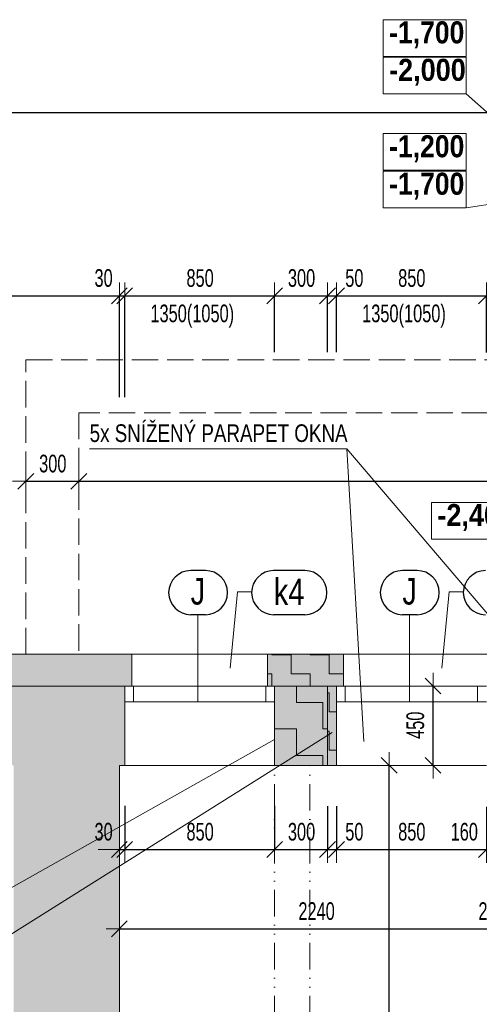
# Model space of a CAD drawing. Header units: millimetres. Extents: x -97971 to 48677, y -63570 to -5533.
# Tile 53 of 65: x -2618 to -13, y -48962 to -43378. Entities that reach past the tile are written whole.
import ezdxf

# ---------------------------------------------------------------- set-up
doc = ezdxf.new("R2010")
doc.units = ezdxf.units.MM
doc.header["$PDMODE"] = 65
doc.linetypes.add('Carkovana 2x_1', pattern=[200, 150, -50])
doc.linetypes.add('JIS_09_15', pattern=[300, 150, -50, 0, -50, 0, -50])
for name, color, linetype, lineweight in [('XR$1$1.PP - NÁVRH_1', 7, 'Continuous', 25), ('XR$2$KOTY_1', 7, 'Continuous', 25), ('XR$4$VÝPLNĚ_1', 7, 'Continuous', 25), ('XR$7$FILING ___1', 7, 'Continuous', 25), ('XR$9$KCE NAD_1', 7, 'Continuous', 25)]:
    doc.layers.add(name, color=color, linetype=linetype, lineweight=lineweight)
doc.styles.add('ARIAL', font='ARIAL.TTF')
doc.styles.add('ARIALNARROW', font='ARIALN.TTF')
doc.dimstyles.new('DIMSTYLE_3', dxfattribs={"dimtxt": 100, "dimasz": 150, "dimexe": 0, "dimexo": 0, "dimgap": 50, "dimtad": 2, "dimdec": 0, "dimrnd": 5, "dimzin": 12, "dimdsep": 46, "dimtxsty": 'ARIALNARROW', "dimblk1": 'ALL_ML_STRICH', "dimblk2": 'ALL_ML_STRICH', "dimsah": 1, "dimcen": 0, "dimclrd": 6, "dimclre": 6, "dimclrt": 6, "dimadec": 0, "dimazin": 0, "dimtfac": 1, "dimtdec": 0, "dimtix": 1, "dimtmove": 2, "dimatfit": 3, "dimfxl": 0, "dimtzin": 0, "dimlwd": 0, "dimlwe": 13, "dimarcsym": 0})
doc.dimstyles.new('DIMSTYLE_5', dxfattribs={"dimtxt": 100, "dimasz": 150, "dimexe": 0, "dimexo": 0, "dimgap": 50, "dimtad": 2, "dimdec": 0, "dimrnd": 5, "dimzin": 12, "dimdsep": 46, "dimtxsty": 'ARIALNARROW', "dimblk1": 'ALL_ML_STRICH', "dimblk2": 'ALL_ML_STRICH', "dimsah": 1, "dimcen": 0, "dimclrd": 6, "dimclre": 6, "dimclrt": 6, "dimadec": 0, "dimazin": 0, "dimtfac": 1, "dimtdec": 0, "dimtix": 1, "dimtmove": 2, "dimatfit": 3, "dimfxl": 0, "dimtvp": 1.2, "dimtzin": 0, "dimlwd": 0, "dimlwe": 13, "dimarcsym": 0})
pattern_1 = [(0, (216, 216), (108, 108), [108, -108]), (90, (216, 216), (-108, 108), [108, -108])]

# ---------------------------------------------------------------- blocks, each defined once
blk = doc.blocks.new('ALL_ML_STRICH')
at = {"color": 0, "linetype": 'ByBlock', "lineweight": -2}
for p, q in [((0, -0.5), (0, 0.5)), ((-1, 0), (0.5, 0)), ((-0.3, -0.3), (0.3, 0.3))]:
    blk.add_line(p, q, dxfattribs=at)
blk = doc.blocks.new('*D10')
at = {"layer": 'DEFPOINTS', "color": 6, "linetype": 'Continuous', "lineweight": 13}
for p in [(-872.8, -47156.7), (-872.8, -47606.7), (-275.2, -47606.7)]:
    blk.add_point(p, dxfattribs=at)
at = {"layer": 'XR$1$1.PP - NÁVRH_1', "color": 6, "linetype": 'Continuous', "lineweight": -2}
for p, q in [((-275.2, -47156.7), (-275.2, -47156.7)), ((-275.2, -47606.7), (-275.2, -47156.7)), ((-275.2, -47606.7), (-275.2, -47606.7))]:
    blk.add_line(p, q, dxfattribs=at)
at = {"layer": 'XR$1$1.PP - NÁVRH_1', "color": 6, "linetype": 'Continuous', "lineweight": 13, "xscale": 150, "yscale": 150, "zscale": 150}
for p, rotation in [((-275.2, -47156.7), 90), ((-275.2, -47606.7), 270)]:
    blk.add_blockref('ALL_ML_STRICH', p, dxfattribs=dict(at, rotation=rotation))
at = {"layer": 'XR$1$1.PP - NÁVRH_1', "color": 6, "linetype": 'Continuous', "lineweight": 13, "insert": (-375.2, -47379.1), "char_height": 100, "width": 243.429, "attachment_point": 5, "rotation": 90, "style": 'ARIALNARROW'}
blk.add_mtext('\\W0.81;\\A1;{450}', dxfattribs=at)
blk = doc.blocks.new('*D29')
at = {"layer": 'DEFPOINTS', "color": 6, "linetype": 'Continuous', "lineweight": 13}
for p in [(-11327.8, -43904.5), (-11327.8, -45291.7), (16997.2, -45291.7)]:
    blk.add_point(p, dxfattribs=at)
at = {"layer": 'XR$2$KOTY_1', "color": 6, "linetype": 'Continuous', "lineweight": -2}
for p, q in [((-11327.8, -44577.4), (-11327.8, -43904.5)), ((-11327.8, -43904.5), (16997.2, -43904.5)), ((16997.2, -44644.9), (16997.2, -43904.5))]:
    blk.add_line(p, q, dxfattribs=at)
at = {"layer": 'XR$2$KOTY_1', "color": 6, "linetype": 'Continuous', "lineweight": 13, "xscale": 150, "yscale": 150, "zscale": 150, "rotation": 180}
blk.add_blockref('ALL_ML_STRICH', (-11327.8, -43904.5), dxfattribs=at)
at = {"layer": 'XR$2$KOTY_1', "color": 6, "linetype": 'Continuous', "lineweight": 13, "xscale": 150, "yscale": 150, "zscale": 150}
blk.add_blockref('ALL_ML_STRICH', (16997.2, -43904.5), dxfattribs=at)
at = {"layer": 'XR$2$KOTY_1', "color": 6, "linetype": 'Continuous', "lineweight": 13, "insert": (2830, -43804.5), "char_height": 100, "width": 405.714, "attachment_point": 5, "style": 'ARIALNARROW'}
blk.add_mtext('\\W0.81;\\A1;{28325}', dxfattribs=at)
blk = doc.blocks.new('*D113')
at = {"layer": 'DEFPOINTS', "color": 6, "linetype": 'Continuous', "lineweight": 13}
for p in [(-2052.8, -47606.7), (184.7, -47606.7), (-2052.8, -48533.5)]:
    blk.add_point(p, dxfattribs=at)
at = {"layer": 'XR$2$KOTY_1', "color": 6, "linetype": 'Continuous', "lineweight": -2}
for p, q in [((-2052.8, -48533.5), (-2052.8, -48533.5)), ((-2052.8, -48533.5), (184.7, -48533.5)), ((184.7, -48533.5), (184.7, -48533.5))]:
    blk.add_line(p, q, dxfattribs=at)
at = {"layer": 'XR$2$KOTY_1', "color": 6, "linetype": 'Continuous', "lineweight": 13, "xscale": 150, "yscale": 150, "zscale": 150, "rotation": 180}
blk.add_blockref('ALL_ML_STRICH', (-2052.8, -48533.5), dxfattribs=at)
at = {"layer": 'XR$2$KOTY_1', "color": 6, "linetype": 'Continuous', "lineweight": 13, "xscale": 150, "yscale": 150, "zscale": 150}
blk.add_blockref('ALL_ML_STRICH', (184.7, -48533.5), dxfattribs=at)
at = {"layer": 'XR$2$KOTY_1', "color": 6, "linetype": 'Continuous', "lineweight": 13, "insert": (-935.2, -48433.5), "char_height": 100, "width": 324.571, "attachment_point": 5, "style": 'ARIALNARROW'}
blk.add_mtext('\\W0.81;\\A1;{2240}', dxfattribs=at)
blk = doc.blocks.new('*D114')
at = {"layer": 'DEFPOINTS', "color": 6, "linetype": 'Continuous', "lineweight": 13}
for p in [(184.7, -47606.7), (389.7, -47606.7), (184.7, -48533.5)]:
    blk.add_point(p, dxfattribs=at)
at = {"layer": 'XR$2$KOTY_1', "color": 6, "linetype": 'Continuous', "lineweight": -2}
for p, q in [((184.7, -48533.5), (184.7, -48533.5)), ((184.7, -48533.5), (389.7, -48533.5)), ((389.7, -48533.5), (389.7, -48533.5))]:
    blk.add_line(p, q, dxfattribs=at)
at = {"layer": 'XR$2$KOTY_1', "color": 6, "linetype": 'Continuous', "lineweight": 13, "xscale": 150, "yscale": 150, "zscale": 150, "rotation": 180}
blk.add_blockref('ALL_ML_STRICH', (184.7, -48533.5), dxfattribs=at)
at = {"layer": 'XR$2$KOTY_1', "color": 6, "linetype": 'Continuous', "lineweight": 13, "xscale": 150, "yscale": 150, "zscale": 150}
blk.add_blockref('ALL_ML_STRICH', (389.7, -48533.5), dxfattribs=at)
at = {"layer": 'XR$2$KOTY_1', "color": 6, "linetype": 'Continuous', "lineweight": 13, "insert": (59.5, -48433.5), "char_height": 100, "width": 243.429, "attachment_point": 5, "style": 'ARIALNARROW'}
blk.add_mtext('\\W0.81;\\A1;{205}', dxfattribs=at)
blk = doc.blocks.new('*D138')
at = {"layer": 'DEFPOINTS', "color": 6, "linetype": 'Continuous', "lineweight": 13}
for p in [(-2582.8, -45306.7), (-2282.8, -45606.7), (-2582.8, -45995.7)]:
    blk.add_point(p, dxfattribs=at)
at = {"layer": 'XR$2$KOTY_1', "color": 6, "linetype": 'Continuous', "lineweight": -2}
for p, q in [((-2582.8, -45995.7), (-2582.8, -45995.7)), ((-2582.8, -45995.7), (-2282.8, -45995.7)), ((-2282.8, -45995.7), (-2282.8, -45995.7))]:
    blk.add_line(p, q, dxfattribs=at)
at = {"layer": 'XR$2$KOTY_1', "color": 6, "linetype": 'Continuous', "lineweight": 13, "xscale": 150, "yscale": 150, "zscale": 150, "rotation": 180}
blk.add_blockref('ALL_ML_STRICH', (-2582.8, -45995.7), dxfattribs=at)
at = {"layer": 'XR$2$KOTY_1', "color": 6, "linetype": 'Continuous', "lineweight": 13, "xscale": 150, "yscale": 150, "zscale": 150}
blk.add_blockref('ALL_ML_STRICH', (-2282.8, -45995.7), dxfattribs=at)
at = {"layer": 'XR$2$KOTY_1', "color": 6, "linetype": 'Continuous', "lineweight": 13, "insert": (-2430.3, -45895.7), "char_height": 100, "width": 243.429, "attachment_point": 5, "style": 'ARIALNARROW'}
blk.add_mtext('\\W0.81;\\A1;{300}', dxfattribs=at)
blk = doc.blocks.new('*D139')
at = {"layer": 'DEFPOINTS', "color": 6, "linetype": 'Continuous', "lineweight": 13}
for p in [(-2282.8, -45606.7), (5637.2, -45606.7), (-2282.8, -45995.7)]:
    blk.add_point(p, dxfattribs=at)
at = {"layer": 'XR$2$KOTY_1', "color": 6, "linetype": 'Continuous', "lineweight": -2}
for p, q in [((-2282.8, -45995.7), (-2282.8, -45995.7)), ((-2282.8, -45995.7), (5637.2, -45995.7)), ((5637.2, -45995.7), (5637.2, -45995.7))]:
    blk.add_line(p, q, dxfattribs=at)
at = {"layer": 'XR$2$KOTY_1', "color": 6, "linetype": 'Continuous', "lineweight": 13, "xscale": 150, "yscale": 150, "zscale": 150, "rotation": 180}
blk.add_blockref('ALL_ML_STRICH', (-2282.8, -45995.7), dxfattribs=at)
at = {"layer": 'XR$2$KOTY_1', "color": 6, "linetype": 'Continuous', "lineweight": 13, "xscale": 150, "yscale": 150, "zscale": 150}
blk.add_blockref('ALL_ML_STRICH', (5637.2, -45995.7), dxfattribs=at)
at = {"layer": 'XR$2$KOTY_1', "color": 6, "linetype": 'Continuous', "lineweight": 13, "insert": (1676.1, -45895.7), "char_height": 100, "width": 324.571, "attachment_point": 5, "style": 'ARIALNARROW'}
blk.add_mtext('\\W0.81;\\A1;{7920}', dxfattribs=at)
blk = doc.blocks.new('*D159')
at = {"layer": 'DEFPOINTS', "color": 6, "linetype": 'Continuous', "lineweight": 13}
for p in [(-872.8, -47606.7), (-1357.8, -52966.7), (-523.9, -52966.7)]:
    blk.add_point(p, dxfattribs=at)
at = {"layer": 'XR$2$KOTY_1', "color": 6, "linetype": 'Continuous', "lineweight": -2}
for p, q in [((-523.9, -47606.7), (-523.9, -47606.7)), ((-523.9, -52966.7), (-523.9, -47606.7)), ((-865.8, -52966.7), (-523.9, -52966.7))]:
    blk.add_line(p, q, dxfattribs=at)
at = {"layer": 'XR$2$KOTY_1', "color": 6, "linetype": 'Continuous', "lineweight": 13, "xscale": 150, "yscale": 150, "zscale": 150}
for p, rotation in [((-523.9, -47606.7), 90), ((-523.9, -52966.7), 270)]:
    blk.add_blockref('ALL_ML_STRICH', p, dxfattribs=dict(at, rotation=rotation))
at = {"layer": 'XR$2$KOTY_1', "color": 6, "linetype": 'Continuous', "lineweight": 13, "insert": (-623.9, -50287.7), "char_height": 100, "width": 324.571, "attachment_point": 5, "rotation": 90, "style": 'ARIALNARROW'}
blk.add_mtext('\\W0.81;\\A1;{5360}', dxfattribs=at)
blk = doc.blocks.new('*D160')
at = {"layer": 'DEFPOINTS', "color": 6, "linetype": 'Continuous', "lineweight": 13}
for p in [(-2052.8, -47606.7), (-2022.8, -47606.7), (-2052.8, -48083.5)]:
    blk.add_point(p, dxfattribs=at)
at = {"layer": 'XR$2$KOTY_1', "color": 6, "linetype": 'Continuous', "lineweight": -2}
for p, q in [((-2022.8, -47836.7), (-2022.8, -48083.5)), ((-2052.8, -48083.5), (-2052.8, -48083.5)), ((-2052.8, -48083.5), (-2022.8, -48083.5))]:
    blk.add_line(p, q, dxfattribs=at)
at = {"layer": 'XR$2$KOTY_1', "color": 6, "linetype": 'Continuous', "lineweight": 13, "xscale": 150, "yscale": 150, "zscale": 150}
blk.add_blockref('ALL_ML_STRICH', (-2022.8, -48083.5), dxfattribs=at)
at = {"layer": 'XR$2$KOTY_1', "color": 6, "linetype": 'Continuous', "lineweight": 13, "xscale": 150, "yscale": 150, "zscale": 150, "rotation": 180}
blk.add_blockref('ALL_ML_STRICH', (-2052.8, -48083.5), dxfattribs=at)
at = {"layer": 'XR$2$KOTY_1', "color": 6, "linetype": 'Continuous', "lineweight": 13, "insert": (-2142.4, -47983.5), "char_height": 100, "width": 162.286, "attachment_point": 5, "style": 'ARIALNARROW'}
blk.add_mtext('\\W0.81;\\A1;{30}', dxfattribs=at)
blk = doc.blocks.new('*D161')
at = {"layer": 'DEFPOINTS', "color": 6, "linetype": 'Continuous', "lineweight": 13}
for p in [(-2022.8, -47606.7), (-1172.8, -47606.7), (-2022.8, -48083.5)]:
    blk.add_point(p, dxfattribs=at)
at = {"layer": 'XR$2$KOTY_1', "color": 6, "linetype": 'Continuous', "lineweight": -2}
for p, q in [((-2022.8, -47836.7), (-2022.8, -48083.5)), ((-1172.8, -47835.8), (-1172.8, -48083.5)), ((-2022.8, -48083.5), (-1172.8, -48083.5))]:
    blk.add_line(p, q, dxfattribs=at)
at = {"layer": 'XR$2$KOTY_1', "color": 6, "linetype": 'Continuous', "lineweight": 13, "xscale": 150, "yscale": 150, "zscale": 150, "rotation": 180}
blk.add_blockref('ALL_ML_STRICH', (-2022.8, -48083.5), dxfattribs=at)
at = {"layer": 'XR$2$KOTY_1', "color": 6, "linetype": 'Continuous', "lineweight": 13, "xscale": 150, "yscale": 150, "zscale": 150}
blk.add_blockref('ALL_ML_STRICH', (-1172.8, -48083.5), dxfattribs=at)
at = {"layer": 'XR$2$KOTY_1', "color": 6, "linetype": 'Continuous', "lineweight": 13, "insert": (-1595.3, -47983.5), "char_height": 100, "width": 243.429, "attachment_point": 5, "style": 'ARIALNARROW'}
blk.add_mtext('\\W0.81;\\A1;{850}', dxfattribs=at)
blk = doc.blocks.new('*D162')
at = {"layer": 'DEFPOINTS', "color": 6, "linetype": 'Continuous', "lineweight": 13}
for p in [(-1172.8, -47606.7), (-872.8, -47606.7), (-1172.8, -48083.5)]:
    blk.add_point(p, dxfattribs=at)
at = {"layer": 'XR$2$KOTY_1', "color": 6, "linetype": 'Continuous', "lineweight": -2}
for p, q in [((-1172.8, -47835.8), (-1172.8, -48083.5)), ((-872.8, -47837.1), (-872.8, -48083.5)), ((-1172.8, -48083.5), (-872.8, -48083.5))]:
    blk.add_line(p, q, dxfattribs=at)
at = {"layer": 'XR$2$KOTY_1', "color": 6, "linetype": 'Continuous', "lineweight": 13, "xscale": 150, "yscale": 150, "zscale": 150, "rotation": 180}
blk.add_blockref('ALL_ML_STRICH', (-1172.8, -48083.5), dxfattribs=at)
at = {"layer": 'XR$2$KOTY_1', "color": 6, "linetype": 'Continuous', "lineweight": 13, "xscale": 150, "yscale": 150, "zscale": 150}
blk.add_blockref('ALL_ML_STRICH', (-872.8, -48083.5), dxfattribs=at)
at = {"layer": 'XR$2$KOTY_1', "color": 6, "linetype": 'Continuous', "lineweight": 13, "insert": (-1020.3, -47983.5), "char_height": 100, "width": 243.429, "attachment_point": 5, "style": 'ARIALNARROW'}
blk.add_mtext('\\W0.81;\\A1;{300}', dxfattribs=at)
blk = doc.blocks.new('*D163')
at = {"layer": 'DEFPOINTS', "color": 6, "linetype": 'Continuous', "lineweight": 13}
for p in [(-872.8, -47606.7), (-822.8, -47606.7), (-872.8, -48083.5)]:
    blk.add_point(p, dxfattribs=at)
at = {"layer": 'XR$2$KOTY_1', "color": 6, "linetype": 'Continuous', "lineweight": -2}
for p, q in [((-872.8, -47837.1), (-872.8, -48083.5)), ((-822.8, -47837.2), (-822.8, -48083.5)), ((-872.8, -48083.5), (-822.8, -48083.5))]:
    blk.add_line(p, q, dxfattribs=at)
at = {"layer": 'XR$2$KOTY_1', "color": 6, "linetype": 'Continuous', "lineweight": 13, "xscale": 150, "yscale": 150, "zscale": 150}
blk.add_blockref('ALL_ML_STRICH', (-822.8, -48083.5), dxfattribs=at)
at = {"layer": 'XR$2$KOTY_1', "color": 6, "linetype": 'Continuous', "lineweight": 13, "xscale": 150, "yscale": 150, "zscale": 150, "rotation": 180}
blk.add_blockref('ALL_ML_STRICH', (-872.8, -48083.5), dxfattribs=at)
at = {"layer": 'XR$2$KOTY_1', "color": 6, "linetype": 'Continuous', "lineweight": 13, "insert": (-721, -47983.5), "char_height": 100, "width": 162.286, "attachment_point": 5, "style": 'ARIALNARROW'}
blk.add_mtext('\\W0.81;\\A1;{50}', dxfattribs=at)
blk = doc.blocks.new('*D164')
at = {"layer": 'DEFPOINTS', "color": 6, "linetype": 'Continuous', "lineweight": 13}
for p in [(-822.8, -47606.7), (27.2, -47606.7), (-822.8, -48083.5)]:
    blk.add_point(p, dxfattribs=at)
at = {"layer": 'XR$2$KOTY_1', "color": 6, "linetype": 'Continuous', "lineweight": -2}
for p, q in [((-822.8, -47837.2), (-822.8, -48083.5)), ((27.2, -47841), (27.2, -48083.5)), ((-822.8, -48083.5), (27.2, -48083.5))]:
    blk.add_line(p, q, dxfattribs=at)
at = {"layer": 'XR$2$KOTY_1', "color": 6, "linetype": 'Continuous', "lineweight": 13, "xscale": 150, "yscale": 150, "zscale": 150, "rotation": 180}
blk.add_blockref('ALL_ML_STRICH', (-822.8, -48083.5), dxfattribs=at)
at = {"layer": 'XR$2$KOTY_1', "color": 6, "linetype": 'Continuous', "lineweight": 13, "xscale": 150, "yscale": 150, "zscale": 150}
blk.add_blockref('ALL_ML_STRICH', (27.2, -48083.5), dxfattribs=at)
at = {"layer": 'XR$2$KOTY_1', "color": 6, "linetype": 'Continuous', "lineweight": 13, "insert": (-395.3, -47983.5), "char_height": 100, "width": 243.429, "attachment_point": 5, "style": 'ARIALNARROW'}
blk.add_mtext('\\W0.81;\\A1;{850}', dxfattribs=at)
blk = doc.blocks.new('*D165')
at = {"layer": 'DEFPOINTS', "color": 6, "linetype": 'Continuous', "lineweight": 13}
for p in [(27.2, -47606.7), (184.7, -47606.7), (27.2, -48083.5)]:
    blk.add_point(p, dxfattribs=at)
at = {"layer": 'XR$2$KOTY_1', "color": 6, "linetype": 'Continuous', "lineweight": -2}
for p, q in [((27.2, -47841), (27.2, -48083.5)), ((27.2, -48083.5), (184.7, -48083.5)), ((184.7, -48083.5), (184.7, -48083.5))]:
    blk.add_line(p, q, dxfattribs=at)
at = {"layer": 'XR$2$KOTY_1', "color": 6, "linetype": 'Continuous', "lineweight": 13, "xscale": 150, "yscale": 150, "zscale": 150, "rotation": 180}
blk.add_blockref('ALL_ML_STRICH', (27.2, -48083.5), dxfattribs=at)
at = {"layer": 'XR$2$KOTY_1', "color": 6, "linetype": 'Continuous', "lineweight": 13, "xscale": 150, "yscale": 150, "zscale": 150}
blk.add_blockref('ALL_ML_STRICH', (184.7, -48083.5), dxfattribs=at)
at = {"layer": 'XR$2$KOTY_1', "color": 6, "linetype": 'Continuous', "lineweight": 13, "insert": (-98, -47983.5), "char_height": 100, "width": 243.429, "attachment_point": 5, "style": 'ARIALNARROW'}
blk.add_mtext('\\W0.81;\\A1;{160}', dxfattribs=at)
blk = doc.blocks.new('*D187')
at = {"layer": 'DEFPOINTS', "color": 6, "linetype": 'Continuous', "lineweight": 13}
for p in [(-11507.8, -44943.4), (-11507.8, -47156.7), (-2052.8, -47606.7)]:
    blk.add_point(p, dxfattribs=at)
at = {"layer": 'XR$2$KOTY_1', "color": 6, "linetype": 'Continuous', "lineweight": -2}
for p, q in [((-11507.8, -44880.3), (-11507.8, -44943.4)), ((-11507.8, -44943.4), (-2052.8, -44943.4)), ((-2052.8, -45519.2), (-2052.8, -44943.4))]:
    blk.add_line(p, q, dxfattribs=at)
at = {"layer": 'XR$2$KOTY_1', "color": 6, "linetype": 'Continuous', "lineweight": 13, "xscale": 150, "yscale": 150, "zscale": 150, "rotation": 180}
blk.add_blockref('ALL_ML_STRICH', (-11507.8, -44943.4), dxfattribs=at)
at = {"layer": 'XR$2$KOTY_1', "color": 6, "linetype": 'Continuous', "lineweight": 13, "xscale": 150, "yscale": 150, "zscale": 150}
blk.add_blockref('ALL_ML_STRICH', (-2052.8, -44943.4), dxfattribs=at)
at = {"layer": 'XR$2$KOTY_1', "color": 6, "linetype": 'Continuous', "lineweight": 13, "insert": (-6781.4, -44843.4), "char_height": 100, "width": 324.571, "attachment_point": 5, "style": 'ARIALNARROW'}
blk.add_mtext('\\W0.81;\\A1;{9455}', dxfattribs=at)
blk = doc.blocks.new('*D188')
at = {"layer": 'DEFPOINTS', "color": 6, "linetype": 'Continuous', "lineweight": 13}
for p in [(-2052.8, -44943.4), (-2052.8, -47606.7), (-2022.8, -47606.7)]:
    blk.add_point(p, dxfattribs=at)
at = {"layer": 'XR$2$KOTY_1', "color": 6, "linetype": 'Continuous', "lineweight": -2}
for p, q in [((-2052.8, -45519.2), (-2052.8, -44943.4)), ((-2052.8, -44943.4), (-2022.8, -44943.4)), ((-2022.8, -45519.2), (-2022.8, -44943.4))]:
    blk.add_line(p, q, dxfattribs=at)
at = {"layer": 'XR$2$KOTY_1', "color": 6, "linetype": 'Continuous', "lineweight": 13, "xscale": 150, "yscale": 150, "zscale": 150}
blk.add_blockref('ALL_ML_STRICH', (-2022.8, -44943.4), dxfattribs=at)
at = {"layer": 'XR$2$KOTY_1', "color": 6, "linetype": 'Continuous', "lineweight": 13, "xscale": 150, "yscale": 150, "zscale": 150, "rotation": 180}
blk.add_blockref('ALL_ML_STRICH', (-2052.8, -44943.4), dxfattribs=at)
at = {"layer": 'XR$2$KOTY_1', "color": 6, "linetype": 'Continuous', "lineweight": 13, "insert": (-2142.4, -44843.4), "char_height": 100, "width": 162.286, "attachment_point": 5, "style": 'ARIALNARROW'}
blk.add_mtext('\\W0.81;\\A1;{30}', dxfattribs=at)
blk = doc.blocks.new('*D189')
at = {"layer": 'DEFPOINTS', "color": 6, "linetype": 'Continuous', "lineweight": 13}
for p in [(-2022.8, -44943.4), (-2022.8, -47606.7), (-1172.8, -47606.7)]:
    blk.add_point(p, dxfattribs=at)
at = {"layer": 'XR$2$KOTY_1', "color": 6, "linetype": 'Continuous', "lineweight": -2}
for p, q in [((-2022.8, -45519.2), (-2022.8, -44943.4)), ((-2022.8, -44943.4), (-1172.8, -44943.4)), ((-1172.8, -45264.3), (-1172.8, -44943.4))]:
    blk.add_line(p, q, dxfattribs=at)
at = {"layer": 'XR$2$KOTY_1', "color": 6, "linetype": 'Continuous', "lineweight": 13, "xscale": 150, "yscale": 150, "zscale": 150, "rotation": 180}
blk.add_blockref('ALL_ML_STRICH', (-2022.8, -44943.4), dxfattribs=at)
at = {"layer": 'XR$2$KOTY_1', "color": 6, "linetype": 'Continuous', "lineweight": 13, "xscale": 150, "yscale": 150, "zscale": 150}
blk.add_blockref('ALL_ML_STRICH', (-1172.8, -44943.4), dxfattribs=at)
at = {"layer": 'XR$2$KOTY_1', "color": 6, "linetype": 'Continuous', "lineweight": 13, "insert": (-1595.3, -44843.4), "char_height": 100, "width": 243.429, "attachment_point": 5, "style": 'ARIALNARROW'}
blk.add_mtext('\\W0.81;\\A1;{850}', dxfattribs=at)
at = {"layer": 'XR$2$KOTY_1', "color": 6, "linetype": 'Continuous', "lineweight": 13, "insert": (-1877, -44993.4), "char_height": 100, "width": 5, "attachment_point": 1, "line_spacing_factor": 0.60241, "style": 'ARIALNARROW'}
blk.add_mtext('\\W0.81;1350(1050)', dxfattribs=at)
blk = doc.blocks.new('*D190')
at = {"layer": 'DEFPOINTS', "color": 6, "linetype": 'Continuous', "lineweight": 13}
for p in [(-1172.8, -44943.4), (-1172.8, -47606.7), (-872.8, -47606.7)]:
    blk.add_point(p, dxfattribs=at)
at = {"layer": 'XR$2$KOTY_1', "color": 6, "linetype": 'Continuous', "lineweight": -2}
for p, q in [((-1172.8, -45264.3), (-1172.8, -44943.4)), ((-1172.8, -44943.4), (-872.8, -44943.4)), ((-872.8, -45264.3), (-872.8, -44943.4))]:
    blk.add_line(p, q, dxfattribs=at)
at = {"layer": 'XR$2$KOTY_1', "color": 6, "linetype": 'Continuous', "lineweight": 13, "xscale": 150, "yscale": 150, "zscale": 150, "rotation": 180}
blk.add_blockref('ALL_ML_STRICH', (-1172.8, -44943.4), dxfattribs=at)
at = {"layer": 'XR$2$KOTY_1', "color": 6, "linetype": 'Continuous', "lineweight": 13, "xscale": 150, "yscale": 150, "zscale": 150}
blk.add_blockref('ALL_ML_STRICH', (-872.8, -44943.4), dxfattribs=at)
at = {"layer": 'XR$2$KOTY_1', "color": 6, "linetype": 'Continuous', "lineweight": 13, "insert": (-1020.3, -44843.4), "char_height": 100, "width": 243.429, "attachment_point": 5, "style": 'ARIALNARROW'}
blk.add_mtext('\\W0.81;\\A1;{300}', dxfattribs=at)
blk = doc.blocks.new('*D191')
at = {"layer": 'DEFPOINTS', "color": 6, "linetype": 'Continuous', "lineweight": 13}
for p in [(-872.8, -44943.4), (-872.8, -47606.7), (-822.8, -47606.7)]:
    blk.add_point(p, dxfattribs=at)
at = {"layer": 'XR$2$KOTY_1', "color": 6, "linetype": 'Continuous', "lineweight": -2}
for p, q in [((-872.8, -45264.3), (-872.8, -44943.4)), ((-872.8, -44943.4), (-822.8, -44943.4)), ((-822.8, -45264.3), (-822.8, -44943.4))]:
    blk.add_line(p, q, dxfattribs=at)
at = {"layer": 'XR$2$KOTY_1', "color": 6, "linetype": 'Continuous', "lineweight": 13, "xscale": 150, "yscale": 150, "zscale": 150}
blk.add_blockref('ALL_ML_STRICH', (-822.8, -44943.4), dxfattribs=at)
at = {"layer": 'XR$2$KOTY_1', "color": 6, "linetype": 'Continuous', "lineweight": 13, "xscale": 150, "yscale": 150, "zscale": 150, "rotation": 180}
blk.add_blockref('ALL_ML_STRICH', (-872.8, -44943.4), dxfattribs=at)
at = {"layer": 'XR$2$KOTY_1', "color": 6, "linetype": 'Continuous', "lineweight": 13, "insert": (-721, -44843.4), "char_height": 100, "width": 162.286, "attachment_point": 5, "style": 'ARIALNARROW'}
blk.add_mtext('\\W0.81;\\A1;{50}', dxfattribs=at)
blk = doc.blocks.new('*D192')
at = {"layer": 'DEFPOINTS', "color": 6, "linetype": 'Continuous', "lineweight": 13}
for p in [(-822.8, -44943.4), (-822.8, -47606.7), (27.2, -47606.7)]:
    blk.add_point(p, dxfattribs=at)
at = {"layer": 'XR$2$KOTY_1', "color": 6, "linetype": 'Continuous', "lineweight": -2}
for p, q in [((-822.8, -45264.3), (-822.8, -44943.4)), ((-822.8, -44943.4), (27.2, -44943.4)), ((27.2, -45264.4), (27.2, -44943.4))]:
    blk.add_line(p, q, dxfattribs=at)
at = {"layer": 'XR$2$KOTY_1', "color": 6, "linetype": 'Continuous', "lineweight": 13, "xscale": 150, "yscale": 150, "zscale": 150, "rotation": 180}
blk.add_blockref('ALL_ML_STRICH', (-822.8, -44943.4), dxfattribs=at)
at = {"layer": 'XR$2$KOTY_1', "color": 6, "linetype": 'Continuous', "lineweight": 13, "xscale": 150, "yscale": 150, "zscale": 150}
blk.add_blockref('ALL_ML_STRICH', (27.2, -44943.4), dxfattribs=at)
at = {"layer": 'XR$2$KOTY_1', "color": 6, "linetype": 'Continuous', "lineweight": 13, "insert": (-395.3, -44843.4), "char_height": 100, "width": 243.429, "attachment_point": 5, "style": 'ARIALNARROW'}
blk.add_mtext('\\W0.81;\\A1;{850}', dxfattribs=at)
at = {"layer": 'XR$2$KOTY_1', "color": 6, "linetype": 'Continuous', "lineweight": 13, "insert": (-677, -44993.4), "char_height": 100, "width": 5, "attachment_point": 1, "line_spacing_factor": 0.60241, "style": 'ARIALNARROW'}
blk.add_mtext('\\W0.81;1350(1050)', dxfattribs=at)
blk = doc.blocks.new('*D193')
at = {"layer": 'DEFPOINTS', "color": 6, "linetype": 'Continuous', "lineweight": 13}
for p in [(27.2, -44943.4), (27.2, -47606.7), (477.2, -47606.7)]:
    blk.add_point(p, dxfattribs=at)
at = {"layer": 'XR$2$KOTY_1', "color": 6, "linetype": 'Continuous', "lineweight": -2}
for p, q in [((27.2, -45264.4), (27.2, -44943.4)), ((27.2, -44943.4), (477.2, -44943.4)), ((477.2, -45264.4), (477.2, -44943.4))]:
    blk.add_line(p, q, dxfattribs=at)
at = {"layer": 'XR$2$KOTY_1', "color": 6, "linetype": 'Continuous', "lineweight": 13, "xscale": 150, "yscale": 150, "zscale": 150, "rotation": 180}
blk.add_blockref('ALL_ML_STRICH', (27.2, -44943.4), dxfattribs=at)
at = {"layer": 'XR$2$KOTY_1', "color": 6, "linetype": 'Continuous', "lineweight": 13, "xscale": 150, "yscale": 150, "zscale": 150}
blk.add_blockref('ALL_ML_STRICH', (477.2, -44943.4), dxfattribs=at)
at = {"layer": 'XR$2$KOTY_1', "color": 6, "linetype": 'Continuous', "lineweight": 13, "insert": (254.7, -44843.4), "char_height": 100, "width": 243.429, "attachment_point": 5, "style": 'ARIALNARROW'}
blk.add_mtext('\\W0.81;\\A1;{450}', dxfattribs=at)

msp = doc.modelspace()

# ---------------------------------------------------------------- hatches: boundary and pattern name
at = {"layer": 'XR$7$FILING ___1', "linetype": 'Continuous', "lineweight": 13}
for points in [[(-11327.8, -45291.7), (-18117.8, -45291.7), (-18117.8, -57776.7), (-10837.8, -57776.7), (-10837.8, -57596.7), (-17937.8, -57596.7), (-17937.8, -45471.7), (-11507.8, -45471.7), (-11507.8, -47156.7), (-1982.8, -47156.7), (-1982.8, -46976.7), (-11327.8, -46976.7)], [(-782.8, -47156.7), (-782.8, -46976.7), (-1212.8, -46976.7), (-1212.8, -47156.7)], [(-1172.8, -47606.7), (-872.8, -47606.7), (-872.8, -47156.7), (-1172.8, -47156.7)], [(-822.8, -47156.7), (-872.8, -47156.7), (-872.8, -47606.7), (-822.8, -47606.7)]]:
    msp.add_hatch(color=11, dxfattribs=at).paths.add_polyline_path(points, flags=0)
h = msp.add_hatch(dxfattribs=at)
h.set_pattern_fill('VZOR', scale=108, style=0, pattern_type=2)
h.set_pattern_definition(pattern_1)
h.paths.add_polyline_path([(-11327.8, -45291.7), (-18117.8, -45291.7), (-18117.8, -57776.7), (-10837.8, -57776.7), (-10837.8, -57596.7), (-17937.8, -57596.7), (-17937.8, -45471.7), (-11507.8, -45471.7), (-11507.8, -47156.7), (-1982.8, -47156.7), (-1982.8, -46976.7), (-11327.8, -46976.7)], flags=0)
h = msp.add_hatch(dxfattribs=at)
h.set_pattern_fill('VZOR', scale=108, style=0, pattern_type=2)
h.set_pattern_definition(pattern_1)
h.paths.add_polyline_path([(-782.8, -47156.7), (-782.8, -46976.7), (-1212.8, -46976.7), (-1212.8, -47156.7)], flags=0)
at = {"layer": 'XR$7$FILING ___1', "linetype": 'Continuous', "lineweight": 50}
msp.add_hatch(color=254, dxfattribs=at).paths.add_polyline_path([(-2022.8, -47606.7), (-2022.8, -47156.7), (-2875.1, -47156.7), (-2875.1, -47606.7), (-2652.8, -47606.7), (-2652.8, -53566.7), (-11507.8, -53566.7), (-11507.8, -53172.2), (-11957.8, -53172.2), (-11957.8, -57146.7), (-12335.6, -57146.7), (-12335.6, -57596.7), (-10877.8, -57596.7), (-10877.8, -57146.7), (-11507.8, -57146.7), (-11507.8, -54166.7), (-4827.8, -54166.7), (-4827.8, -54966.7), (-4527.8, -54966.7), (-4527.8, -54166.7), (-1077.8, -54166.7), (-1077.8, -54266.7), (-777.8, -54266.7), (-777.8, -53566.7), (-1357.8, -53566.7), (-1357.8, -52966.7), (-2052.8, -52966.7), (-2052.8, -47606.7)])
at = {"layer": 'XR$7$FILING ___1', "linetype": 'Continuous', "lineweight": 13}
h = msp.add_hatch(dxfattribs=at)
h.set_pattern_fill('VZOR', scale=150, style=0, pattern_type=2)
h.set_pattern_definition([(0, (300, 300), (150, 150), [150, -150]), (90, (300, 300), (-150, 150), [150, -150])])
h.paths.add_polyline_path([(-1172.8, -47606.7), (-872.8, -47606.7), (-872.8, -47156.7), (-1172.8, -47156.7)], flags=0)
h = msp.add_hatch(dxfattribs=at)
h.set_pattern_fill('VZOR', scale=108, style=0, pattern_type=2)
h.set_pattern_definition(pattern_1)
h.paths.add_polyline_path([(-822.8, -47156.7), (-872.8, -47156.7), (-872.8, -47606.7), (-822.8, -47606.7)], flags=0)

# ---------------------------------------------------------------- linework, layer by layer
at = {"layer": 'XR$1$1.PP - NÁVRH_1', "color": 6, "linetype": 'Continuous', "lineweight": 13}
for p, q in [((-87.4, -43798.8), (292.2, -44136.7)), ((-87.4, -44444.6), (437.3, -44364.5))]:
    msp.add_line(p, q, dxfattribs=at)
at = {"layer": 'XR$1$1.PP - NÁVRH_1', "color": 7, "linetype": 'Carkovana 2x_1', "lineweight": 13}
for p, q in [((-2582.8, -45306.7), (5937.2, -45306.7)), ((-2582.8, -46976.7), (-2582.8, -45306.7)), ((5637.2, -45606.7), (-2282.8, -45606.7)), ((-2282.8, -45606.7), (-2282.8, -46976.7)), ((-2282.8, -46976.7), (-2582.8, -46976.7))]:
    msp.add_line(p, q, dxfattribs=at)
at = {"layer": 'XR$1$1.PP - NÁVRH_1', "color": 7, "linetype": 'Continuous', "lineweight": 13}
for p, q in [((-1982.8, -46976.7), (-11327.8, -46976.7)), ((-1212.8, -46976.7), (-1982.8, -46976.7)), ((-1982.8, -46976.7), (-1982.8, -47156.7)), ((-1212.8, -46976.7), (-1212.8, -47156.7)), ((-782.8, -46976.7), (-1212.8, -46976.7)), ((-12.8, -46976.7), (-782.8, -46976.7)), ((-782.8, -46976.7), (-782.8, -47156.7)), ((517.2, -46976.7), (-12.8, -46976.7)), ((-1982.8, -47156.7), (-2022.8, -47156.7)), ((-1212.8, -47156.7), (-1172.8, -47156.7)), ((-1172.8, -47156.7), (-872.8, -47156.7)), ((-782.8, -47156.7), (-872.8, -47156.7)), ((-3128.5, -48853.4), (-846.9, -47419.8)), ((-2022.8, -47606.7), (-1172.8, -47606.7)), ((-822.8, -47606.7), (27.2, -47606.7))]:
    msp.add_line(p, q, dxfattribs=at)
at = {"layer": 'XR$1$1.PP - NÁVRH_1', "color": 14, "linetype": 'Continuous', "lineweight": 13}
for p, q in [((-2875.1, -47156.7), (-872.8, -47156.7)), ((-2022.8, -47606.7), (-2022.8, -47156.7)), ((-1172.8, -47156.7), (-1172.8, -47606.7)), ((-872.8, -47606.7), (-872.8, -47156.7)), ((-822.8, -47606.7), (-822.8, -47156.7)), ((-2052.8, -47606.7), (-2052.8, -52966.7)), ((-2052.8, -47606.7), (-2022.8, -47606.7)), ((-1172.8, -47606.7), (-822.8, -47606.7))]:
    msp.add_line(p, q, dxfattribs=at)
at = {"layer": 'XR$1$1.PP - NÁVRH_1', "color": 6, "linetype": 'Continuous', "lineweight": 13}
for points in [[(-557.4, -43586.3), (-87.4, -43586.3), (-87.4, -43377.9), (-557.4, -43377.9), (-557.4, -43586.3)], [(-557.4, -43798.8), (-87.4, -43798.8), (-87.4, -43590.4), (-557.4, -43590.4), (-557.4, -43798.8)], [(-557.4, -44232.1), (-87.4, -44232.1), (-87.4, -44023.8), (-557.4, -44023.8), (-557.4, -44232.1)], [(-557.4, -44444.6), (-87.4, -44444.6), (-87.4, -44236.3), (-557.4, -44236.3), (-557.4, -44444.6)], [(-283.7, -46323.5), (186.3, -46323.5), (186.3, -46115.2), (-283.7, -46115.2), (-283.7, -46323.5)]]:
    msp.add_lwpolyline(points, dxfattribs=at)
at = {"layer": 'XR$2$KOTY_1', "color": 7, "linetype": 'Continuous', "lineweight": 13}
for p, q in [((-762.8, -45810.8), (-2221.5, -45810.8)), ((-667.6, -47470.8), (-762.8, -45810.8)), ((-762.8, -45810.8), (693.9, -47525.6)), ((-3128.5, -48560.6), (-1172.8, -47460.2))]:
    msp.add_line(p, q, dxfattribs=at)
at = {"layer": 'XR$2$KOTY_1', "color": 3, "linetype": 'Continuous', "lineweight": 25}
for p, q in [((-1565, -46502), (-1648.8, -46502)), ((-1001.4, -46502), (-1178.5, -46502)), ((-365, -46502), (-448.8, -46502)), ((-1565, -46752), (-1648.8, -46752)), ((-1001.4, -46752), (-1178.5, -46752)), ((-365, -46752), (-448.8, -46752))]:
    msp.add_line(p, q, dxfattribs=at)
at = {"layer": 'XR$2$KOTY_1', "color": 3, "linetype": 'Continuous', "lineweight": 13}
for p, q in [((-1383.5, -46622), (-1424.7, -47055.1)), ((-1303.5, -46622), (-1383.5, -46622)), ((-183.5, -46622), (-224.7, -47055.1)), ((-103.5, -46622), (-183.5, -46622)), ((-1607.8, -46752), (-1607.8, -47246.7)), ((-407.8, -46752), (-407.8, -47246.7))]:
    msp.add_line(p, q, dxfattribs=at)
at = {"layer": 'XR$2$KOTY_1', "color": 3, "linetype": 'Continuous', "lineweight": 25}
for centre, start, end in [((-1648.8, -46627), 90, 270), ((-1565, -46627), 270, 90), ((-1178.5, -46627), 90, 270), ((-1001.4, -46627), 270, 90), ((-448.8, -46627), 90, 270), ((-365, -46627), 270, 90), ((21.5, -46627), 90, 270)]:
    msp.add_arc(centre, 125, start, end, dxfattribs=at)
at = {"layer": 'XR$4$VÝPLNĚ_1', "color": 132, "linetype": 'Continuous', "lineweight": 13}
for p, q in [((-2022.8, -47156.7), (-1172.8, -47156.7)), ((-1972.8, -47246.7), (-1972.8, -47156.7)), ((-1222.8, -47246.7), (-1222.8, -47156.7)), ((-822.8, -47156.7), (27.2, -47156.7)), ((-772.8, -47246.7), (-772.8, -47156.7)), ((-22.8, -47246.7), (-22.8, -47156.7)), ((-2022.8, -47246.7), (-1172.8, -47246.7)), ((-822.8, -47246.7), (27.2, -47246.7))]:
    msp.add_line(p, q, dxfattribs=at)
at = {"layer": 'XR$9$KCE NAD_1', "color": 7, "linetype": 'JIS_09_15', "lineweight": 13}
for p, q in [((-1172.8, -53566.7), (-1172.8, -47606.7)), ((-972.8, -53566.7), (-972.8, -47606.7))]:
    msp.add_line(p, q, dxfattribs=at)

# ---------------------------------------------------------------- texts
at = {"layer": 'XR$1$1.PP - NÁVRH_1', "color": 6, "linetype": 'Continuous', "lineweight": 13, "char_height": 125, "attachment_point": 7, "style": 'ARIALNARROW'}
for s, insert, width in [('\\W1.05;\\fArial Narrow|i0|b1|c0|p0;-1,700', (-524, -43540.4), 502.344), ('\\W1.07;\\fArial Narrow|i0|b1|c0|p0;-2,000', (-524, -43752.9), 503.594), ('\\W1.05;\\fArial Narrow|i0|b1|c0|p0;-1,200', (-524, -44186.3), 502.344), ('\\W1.05;\\fArial Narrow|i0|b1|c0|p0;-1,700', (-524, -44398.8), 502.344), ('\\W1.07;\\fArial Narrow|i0|b1|c0|p0;-2,400', (-250.3, -46277.7), 503.594)]:
    msp.add_mtext(s, dxfattribs=dict(at, insert=insert, width=width))
at = {"layer": 'XR$2$KOTY_1', "color": 7, "linetype": 'Continuous', "lineweight": 18, "insert": (-2221.5, -45774.1), "char_height": 100, "width": 1505.024, "attachment_point": 7, "style": 'ARIALNARROW'}
msp.add_mtext('\\W0.93;5x SNÍŽENÝ PARAPET OKNA', dxfattribs=at)
at = {"layer": 'XR$2$KOTY_1', "color": 3, "linetype": 'Continuous', "lineweight": 25, "char_height": 150, "attachment_point": 7, "style": 'ARIAL'}
for s, insert, width in [('\\W0.78;J', (-1648.8, -46697), 142.688), ('\\W0.79;k4', (-1178.5, -46697), 236.534), ('\\W0.78;J', (-448.8, -46697), 142.688)]:
    msp.add_mtext(s, dxfattribs=dict(at, insert=insert, width=width))

# ---------------------------------------------------------------- dimensions: what is measured, and where the dimension line sits
at = {"layer": 'XR$1$1.PP - NÁVRH_1', "color": 6, "linetype": 'Continuous', "lineweight": 13}
dim = msp.add_linear_dim(base=(-275.2, -47156.7), p1=(-275.2, -47606.7), p2=(-275.2, -47156.7), angle=90, dimstyle='DIMSTYLE_3', override={"dimpost": '<>', "dimclrd": 6, "dimclre": 6, "dimclrt": 6, "dimlwd": 0, "dimlwe": 13}, dxfattribs=at)
dim.commit()
dim.dimension.update_dxf_attribs({"geometry": '*D10', "text_midpoint": (-375.2, -47379.1), "dimtype": 160})
at = {"layer": 'XR$2$KOTY_1', "color": 6, "linetype": 'Continuous', "lineweight": 13}
for base, p1, p2, dimstyle, picture, middle in [((16997.2, -43904.5), (-11327.8, -44577.4), (16997.2, -44644.9), 'DIMSTYLE_3', '*D29', (2830, -43804.5)), ((-2052.8, -44943.4), (-11507.8, -44880.3), (-2052.8, -45519.2), 'DIMSTYLE_3', '*D187', (-6781.4, -44843.4)), ((-2022.8, -44943.4), (-2052.8, -45519.2), (-2022.8, -45519.2), 'DIMSTYLE_5', '*D188', (-2142.4, -44843.4)), ((-872.8, -44943.4), (-1172.8, -45264.3), (-872.8, -45264.3), 'DIMSTYLE_3', '*D190', (-1020.3, -44843.4)), ((-822.8, -44943.4), (-872.8, -45264.3), (-822.8, -45264.3), 'DIMSTYLE_5', '*D191', (-721, -44843.4)), ((477.2, -44943.4), (27.2, -45264.4), (477.2, -45264.4), 'DIMSTYLE_3', '*D193', (254.7, -44843.4)), ((-2282.8, -45995.7), (-2582.8, -45995.7), (-2282.8, -45995.7), 'DIMSTYLE_3', '*D138', (-2430.3, -45895.7)), ((5637.2, -45995.7), (-2282.8, -45995.7), (5637.2, -45995.7), 'DIMSTYLE_3', '*D139', (1676.1, -45895.7)), ((-2022.8, -48083.5), (-2052.8, -48083.5), (-2022.8, -47836.7), 'DIMSTYLE_5', '*D160', (-2142.4, -47983.5)), ((184.6508944, -48533.5382485), (-2052.8491056, -48533.5382485), (184.6508944, -48533.5382485), 'DIMSTYLE_3', '*D113', (-935.1657723, -48433.5382485)), ((-1172.8, -48083.5), (-2022.8, -47836.7), (-1172.8, -47835.8), 'DIMSTYLE_3', '*D161', (-1595.3, -47983.5)), ((-872.8, -48083.5), (-1172.8, -47835.8), (-872.8, -47837.1), 'DIMSTYLE_3', '*D162', (-1020.3, -47983.5)), ((-822.8, -48083.5), (-872.8, -47837.1), (-822.8, -47837.2), 'DIMSTYLE_5', '*D163', (-721, -47983.5)), ((27.2, -48083.5), (-822.8, -47837.2), (27.2, -47841), 'DIMSTYLE_3', '*D164', (-395.3, -47983.5)), ((184.6508944, -48083.5382485), (27.1508944, -47841.0166433), (184.6508944, -48083.5382485), 'DIMSTYLE_5', '*D165', (-97.9824389, -47983.5382485)), ((389.7, -48533.5), (184.7, -48533.5), (389.7, -48533.5), 'DIMSTYLE_5', '*D114', (59.5, -48433.5))]:
    dim = msp.add_linear_dim(base=base, p1=p1, p2=p2, dimstyle=dimstyle, override={"dimpost": '<>', "dimclrd": 6, "dimclre": 6, "dimclrt": 6, "dimlwd": 0, "dimlwe": 13}, dxfattribs=at)
    dim.commit()
    dim.dimension.update_dxf_attribs({"geometry": picture, "text_midpoint": middle, "dimtype": 160})
for base, p1, p2, picture, middle in [((-1172.8, -44943.4), (-2022.8, -45519.2), (-1172.8, -45264.3), '*D189', (-1595.3, -44843.4)), ((27.2, -44943.4), (-822.8, -45264.3), (27.2, -45264.4), '*D192', (-395.3, -44843.4))]:
    dim = msp.add_linear_dim(base=base, p1=p1, p2=p2, text='<>\\X\\W0.81;1350(1050)', dimstyle='DIMSTYLE_3', override={"dimpost": '<>', "dimclrd": 6, "dimclre": 6, "dimclrt": 6, "dimlwd": 0, "dimlwe": 13}, dxfattribs=at)
    dim.commit()
    dim.dimension.update_dxf_attribs({"geometry": picture, "text_midpoint": middle, "dimtype": 160})
dim = msp.add_linear_dim(base=(-523.9, -47606.7), p1=(-865.8, -52966.7), p2=(-523.9, -47606.7), angle=90, dimstyle='DIMSTYLE_3', override={"dimpost": '<>', "dimclrd": 6, "dimclre": 6, "dimclrt": 6, "dimlwd": 0, "dimlwe": 13}, dxfattribs=at)
dim.commit()
dim.dimension.update_dxf_attribs({"geometry": '*D159', "text_midpoint": (-623.9, -50287.7), "dimtype": 160})

doc.saveas('drawing.dxf')
